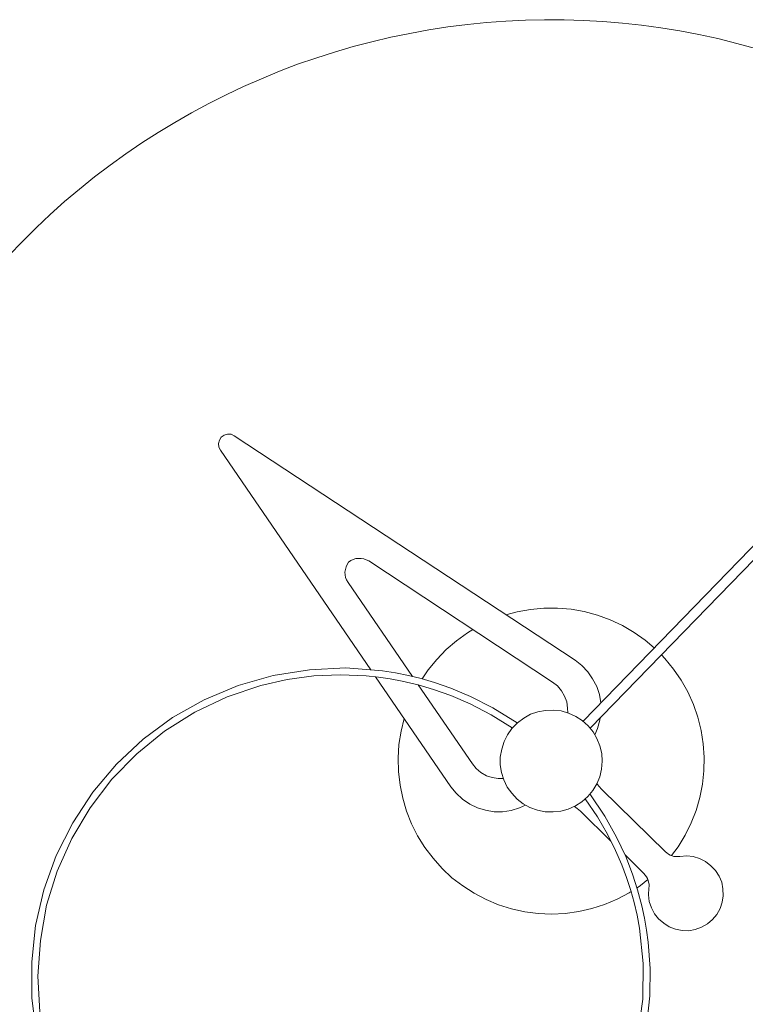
# Model space of a CAD drawing. Header units: inches. Extents: x 40 to 157, y -193 to -108.
# Tile 3 of 4: x 65 to 104, y -167 to -115. Entities that reach past the tile are written whole.
import ezdxf

# ---------------------------------------------------------------- set-up
doc = ezdxf.new("R2010")
doc.units = ezdxf.units.IN
doc.header["$MEASUREMENT"] = 0
doc.linetypes.add('AI-Linetype-1', pattern=[2.930814, 1.465407, -1.465407])
doc.layers.add('Capa 1', color=7, linetype='Continuous')

msp = doc.modelspace()

# ---------------------------------------------------------------- linework, layer by layer
at = {"layer": 'Capa 1', "color": 251, "linetype": 'AI-Linetype-1', "lineweight": 5}
msp.add_lwpolyline([(104.228, -116.046), (103.234, -115.779), (102.226, -115.525), (101.22, -115.307), (100.213, -115.116), (99.193, -114.951), (98.173, -114.81), (97.153, -114.696), (96.12, -114.619), (95.089, -114.556), (94.055, -114.531), (93.022, -114.517), (92.004, -114.543), (90.969, -114.594), (89.937, -114.671), (88.919, -114.772), (87.885, -114.9), (86.865, -115.053), (85.858, -115.244), (84.852, -115.447), (83.844, -115.69), (82.849, -115.945), (81.855, -116.239), (80.873, -116.557), (79.906, -116.889), (78.937, -117.259), (77.981, -117.654), (77.038, -118.061), (76.106, -118.507), (75.188, -118.967), (74.27, -119.463), (73.379, -119.973), (72.498, -120.509), (71.632, -121.058), (70.779, -121.643), (69.95, -122.242), (69.12, -122.867), (68.317, -123.518), (67.527, -124.181), (66.763, -124.869), (66.01, -125.569), (65.284, -126.297), (64.569, -127.048)], dxfattribs=at)
at = {"layer": 'Capa 1', "color": 250, "lineweight": 5}
for points in [[(118.11, -128.056), (95.063, -151.779)], [(95.445, -152.161), (118.493, -128.437)], [(76.54, -136.623), (76.373, -136.545), (76.182, -136.534), (76.004, -136.584), (75.85, -136.699), (75.75, -136.851), (75.699, -137.031), (75.712, -137.222), (75.8, -137.387)], [(94.641, -148.553), (76.54, -136.623)], [(75.8, -137.387), (83.793, -149.064)], [(82.607, -143.341), (82.735, -143.251), (82.863, -143.2), (83.003, -143.15), (83.143, -143.136), (83.283, -143.136), (83.424, -143.162), (83.55, -143.214), (83.678, -143.277)], [(93.443, -149.716), (83.678, -143.277)], [(82.582, -144.412), (82.505, -144.283), (82.455, -144.156), (82.43, -144.015), (82.416, -143.863), (82.44, -143.723), (82.48, -143.582), (82.531, -143.456), (82.607, -143.341)], [(82.582, -144.412), (85.999, -149.408)], [(90.97, -146.145), (91.569, -145.979), (92.27, -145.852), (92.985, -145.789), (93.71, -145.789), (94.425, -145.839), (95.126, -145.967)], [(95.126, -145.967), (95.827, -146.158), (96.503, -146.4), (97.153, -146.706), (97.778, -147.076), (98.364, -147.483), (98.836, -147.892)], [(86.522, -149.535), (86.839, -149.064), (87.299, -148.503), (87.797, -147.981), (88.344, -147.52), (88.931, -147.102), (89.211, -146.923)], [(96.006, -150.812), (95.93, -150.377), (95.789, -149.944), (95.572, -149.535), (95.319, -149.166), (95, -148.834), (94.641, -148.553)], [(99.23, -148.261), (99.41, -148.465), (99.87, -149.027), (100.276, -149.612), (100.634, -150.236), (100.927, -150.9), (101.156, -151.576), (101.335, -152.277), (101.449, -152.99), (101.5, -153.704), (101.488, -154.418), (101.411, -155.133), (101.272, -155.846), (101.066, -156.534), (100.799, -157.197), (100.48, -157.847), (100.111, -158.459), (99.767, -158.932)], [(91.557, -151.882), (90.269, -151.078), (89.084, -150.478), (88.05, -150.033), (87.172, -149.74), (86.471, -149.523), (85.795, -149.358), (85.106, -149.217), (84.405, -149.116), (82.468, -148.962), (80.529, -149.051), (78.605, -149.358), (76.743, -149.893), (74.946, -150.645), (73.263, -151.6), (71.695, -152.749), (70.281, -154.074), (69.031, -155.552), (67.961, -157.184), (67.081, -158.919), (66.43, -160.742), (65.983, -162.64), (65.781, -164.565), (65.794, -166.503), (66.036, -168.428)], [(66.214, -167.229), (66.112, -165.331), (66.24, -163.443), (66.571, -161.569), (67.132, -159.76), (67.908, -158.026), (68.878, -156.394), (70.039, -154.877), (71.364, -153.527), (72.829, -152.327), (74.437, -151.308), (76.157, -150.492), (77.954, -149.893), (79.344, -149.574), (80.759, -149.382), (82.187, -149.319), (83.55, -149.382), (84.201, -149.446), (84.813, -149.535), (85.463, -149.664), (86.305, -149.854), (87.12, -150.097), (88.038, -150.428), (89.071, -150.862), (90.181, -151.448), (91.302, -152.149)], [(84.049, -149.433), (88.05, -155.272)], [(86.305, -149.854), (89.185, -154.049)], [(93.443, -149.716), (93.699, -149.918), (93.916, -150.173), (94.081, -150.455), (94.195, -150.76), (94.247, -151.091), (94.26, -151.346)], [(97.625, -160.843), (97.51, -160.907), (96.873, -161.238), (96.209, -161.519), (95.535, -161.748), (94.833, -161.901), (94.119, -162.003), (93.392, -162.041), (92.679, -162.003), (91.964, -161.914), (91.263, -161.761), (90.575, -161.544), (89.912, -161.264), (89.275, -160.933), (88.676, -160.538), (88.102, -160.104), (87.579, -159.607), (87.095, -159.072), (86.662, -158.497), (86.28, -157.885), (85.96, -157.249), (85.693, -156.572), (85.489, -155.883), (85.348, -155.184), (85.259, -154.469), (85.247, -153.755), (85.284, -153.028), (85.4, -152.327), (85.565, -151.64)], [(95.319, -155.795), (95, -156.076), (94.655, -156.292), (94.273, -156.457), (93.877, -156.572), (93.469, -156.612), (93.048, -156.598), (92.64, -156.522), (92.245, -156.368), (91.888, -156.177), (91.557, -155.923), (91.276, -155.617), (91.034, -155.285), (90.855, -154.903), (90.728, -154.508), (90.665, -154.099), (90.665, -153.692), (90.742, -153.271), (90.868, -152.876), (91.047, -152.506), (91.289, -152.174), (91.582, -151.882), (91.914, -151.626), (92.27, -151.423), (92.665, -151.296), (93.074, -151.219), (93.494, -151.194), (93.902, -151.244), (94.297, -151.36), (94.681, -151.537), (95.024, -151.755), (95.33, -152.034), (95.598, -152.353), (95.802, -152.709), (95.956, -153.106), (96.055, -153.5), (96.083, -153.921), (96.044, -154.329), (95.956, -154.737), (95.789, -155.119), (95.585, -155.476), (95.319, -155.795)], [(95.686, -152.506), (95.827, -152.174), (95.956, -151.741), (95.98, -151.614)], [(91.557, -151.894), (91.543, -151.868)], [(90.831, -154.84), (90.562, -154.84), (90.244, -154.787), (89.937, -154.685), (89.644, -154.521), (89.39, -154.303), (89.185, -154.049)], [(88.05, -155.272), (88.331, -155.617), (88.663, -155.935), (89.045, -156.19), (89.453, -156.394), (89.886, -156.522), (90.346, -156.598), (90.791, -156.598), (91.251, -156.534), (91.685, -156.394), (92.003, -156.254)], [(96.055, -155.412), (95.904, -155.248), (95.802, -155.106)], [(98.453, -167.843), (98.607, -166.387), (98.631, -164.935), (98.53, -163.532), (98.44, -162.883), (98.325, -162.258), (98.187, -161.596), (97.956, -160.742), (97.688, -159.913), (97.332, -158.982), (96.847, -157.949), (96.222, -156.828), (95.432, -155.655)], [(95.445, -155.667), (95.432, -155.667)], [(99.436, -158.727), (96.055, -155.412)], [(94.616, -156.318), (94.757, -156.419), (94.922, -156.572)], [(95.178, -155.911), (95.827, -156.866), (96.362, -157.796), (96.796, -158.65), (97.128, -159.428), (97.369, -160.091), (97.6, -160.78), (97.778, -161.43), (97.931, -162.093), (98.058, -162.781), (98.262, -164.669), (98.237, -166.566), (97.982, -168.454)], [(94.922, -156.572), (96.541, -158.167)], [(97.294, -158.893), (98.3, -159.886)], [(98.556, -160.652), (98.543, -161.009), (98.581, -161.366), (98.695, -161.698), (98.862, -162.017), (99.078, -162.297), (99.347, -162.527), (99.638, -162.717), (99.97, -162.844), (100.327, -162.908), (100.684, -162.921), (101.028, -162.858), (101.361, -162.73), (101.678, -162.552), (101.946, -162.323), (102.163, -162.055), (102.341, -161.735), (102.456, -161.404), (102.507, -161.06), (102.495, -160.703), (102.431, -160.346), (102.291, -160.027), (102.099, -159.722), (101.857, -159.467), (101.577, -159.25), (101.258, -159.085), (100.914, -158.982), (100.571, -158.944), (100.213, -158.97)], [(100.213, -158.97), (100.111, -158.982), (99.997, -158.982), (99.894, -158.97), (99.792, -158.944), (99.69, -158.906), (99.6, -158.855), (99.51, -158.791), (99.436, -158.727)], [(98.3, -159.886), (98.364, -159.964), (98.428, -160.052), (98.479, -160.141), (98.518, -160.244), (98.543, -160.346), (98.568, -160.448), (98.568, -160.55), (98.556, -160.652)], [(98.505, -160.205), (98.109, -160.511), (97.931, -160.639)]]:
    msp.add_lwpolyline(points, dxfattribs=at)

doc.saveas('drawing.dxf')
